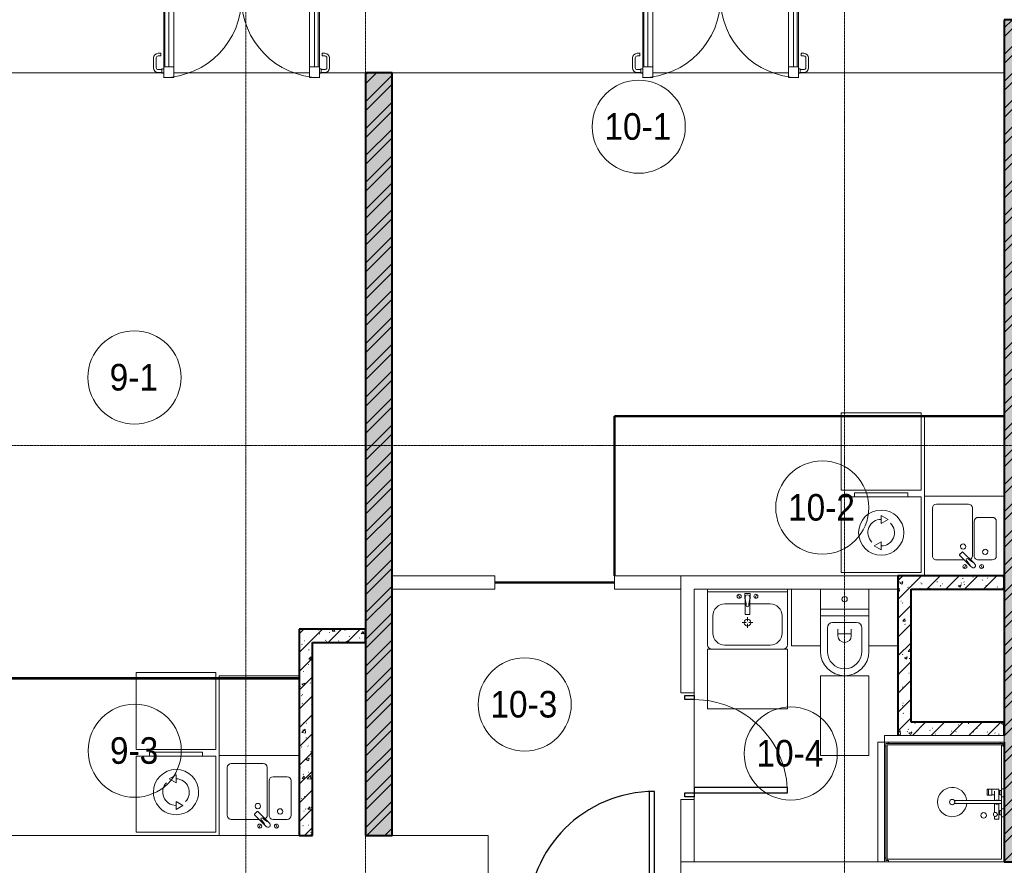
# Model space of a CAD drawing. Header units: millimetres. Extents: x 5617 to 106320, y 7718 to 217672.
# Tile 38 of 44: x 54987 to 62387, y 71045 to 77400. Entities that reach past the tile are written whole.
import ezdxf

# ---------------------------------------------------------------- set-up
doc = ezdxf.new("R2010")
doc.units = ezdxf.units.MM
doc.linetypes.add('ADSK_Линия сетки', pattern=[25, 20, -2.5, 0, -2.5])
doc.linetypes.add('Линия сетки', pattern=[25, 20, -2.5, 0, -2.5])
for name, color, linetype, lineweight in [('Двери', 7, 'Continuous', 18), ('Каркас_Импост', 7, 'Continuous', 30), ('Марки помещений', 7, 'Continuous', 20), ('Мебель', 7, 'Continuous', 18), ('Монтажный зазор', 7, 'Continuous', 30), ('Оси', 7, 'Continuous', 9), ('Панели витража', 7, 'Continuous', 18), ('Панель', 7, 'Continuous', 30), ('Перекрытия', 7, 'Continuous', 18), ('Сантехнические приборы', 7, 'Continuous', 18), ('Стены', 7, 'Continuous', 18), ('Стены разрез', 7, 'Continuous', 40), ('Стены штриховка', 7, 'Continuous', 40), ('Электрооборудование', 7, 'Continuous', 18)]:
    doc.layers.add(name, color=color, linetype=linetype, lineweight=lineweight)
doc.styles.add('Arial_4', font='arial.ttf', dxfattribs={"width": 0.9, "height": 200})
pattern_1 = [(50, (0, 0), (218.62117, -19.1268), [22.86, -251.46]), (355, (0, 0), (-42.2919, 229.2684), [18.288, -201.168]), (100.451, (18.22, -1.6), (176.33107, 210.13963), [19.428, -213.708]), (46.184, (0, 60.96), (325.29495, -50.45164), [34.29, -377.19]), (96.636, (27.1, 56.76), (284.883, 296.9127), [29.142, -320.562]), (351.184, (0, 60.96), (284.8858, 296.9107), [27.432, -301.752]), (21, (30.48, 45.72), (181.93753, -122.71832), [22.86, -251.46]), (326, (30.48, 45.72), (74.1622, 221.0262), [18.288, -201.168]), (71.451, (45.64, 35.5), (256.10035, 98.30526), [19.428, -213.708]), (37.5, (0, 0), (3.70639, 101.465895), [3.353, -195.377, 3.353, -200.863, -201.93]), (37.5, (0, 0), (3.70639, 101.465895), [-402.946, 3.353, -198.577]), (7.5, (0, 0), (80.18358, 120.21653), [3.353, -113.081, 3.353, -190.805, -76.962]), (7.5, (0, 0), (80.18358, 120.21653), [-310.591, 3.353, -73.609]), (327.5, (-67.97, 0), (162.70865, -6.87497), [3.353, -72.847, 3.353, -234.391, -315.468]), (327.5, (-67.97, 0), (162.70865, -6.87497), [-313.944, 3.353, -312.115]), (317.5, (-98.45, 0), (177.75468, 30.51183), [3.353, -95.707, 3.353, -154.534, -224.028]), (317.5, (-98.45, 0), (177.75468, 30.51183), [-256.946, 3.353, -220.675])]
pattern_2 = [(45, (0, 0), (-101.02788, 101.02788), []), (45, (67.35, 0), (-101.02788, 101.02788), [])]
pattern_3 = [(45, (0, 0), (-70.71068, 70.71068), [])]

# ---------------------------------------------------------------- blocks, each defined once
blk = doc.blocks.new('MR_Зона обслуживания - MR_Зона обслуживания-V7-МКСС_K1_L21_67_500_')
at = {"layer": 'Мебель', "color": 254, "lineweight": 9, "true_color": 0xcccccc}
for p, q in [((300, 0), (-300, 0)), ((300, -600), (300, 0)), ((-300, -600), (300, -600))]:
    blk.add_line(p, q, dxfattribs=at)
blk = doc.blocks.new('MR_Зона обслуживания - MR_Зона обслуживания-2560093-МКСС_K1_L21_67_500_')
at = {"layer": 'Мебель', "color": 254, "lineweight": 9, "true_color": 0xcccccc}
for p, q in [((300, 0), (-300, 0)), ((-300, 0), (-300, -580)), ((300, -580), (300, 0)), ((-300, -580), (300, -580))]:
    blk.add_line(p, q, dxfattribs=at)
blk = doc.blocks.new('MR_Зона обслуживания - MR_Зона обслуживания-2560103-МКСС_K1_L21_67_500_')
at = {"layer": 'Мебель', "color": 254, "lineweight": 9, "true_color": 0xcccccc}
for p, q in [((450, 0), (-450, 0)), ((-450, 0), (-450, -50)), ((450, -50), (450, 0)), ((-450, -50), (450, -50))]:
    blk.add_line(p, q, dxfattribs=at)
blk = doc.blocks.new('MR_Зона обслуживания - MR_Зона обслуживания-2560062-МКСС_K1_L21_67_500_')
at = {"layer": 'Мебель', "color": 254, "lineweight": 9, "true_color": 0xcccccc}
for p, q in [((182.5, 0), (-182.5, 0)), ((-182.5, 0), (-182.5, -600)), ((182.5, -600), (182.5, 0)), ((-182.5, -600), (182.5, -600))]:
    blk.add_line(p, q, dxfattribs=at)
blk = doc.blocks.new('MR_Зона обслуживания - MR_Зона обслуживания-V9-МКСС_K1_L21_67_500_')
at = {"layer": 'Мебель', "color": 254, "lineweight": 9, "true_color": 0xcccccc}
for p, q in [((108.75, 0), (-108.75, 0)), ((-108.75, 0), (-108.75, -425)), ((-108.75, -425), (108.75, -425))]:
    blk.add_line(p, q, dxfattribs=at)
blk = doc.blocks.new('MR_Зона обслуживания - MR_Зона обслуживания-V10-МКСС_K1_L21_67_500_')
at = {"layer": 'Мебель', "color": 254, "lineweight": 9, "true_color": 0xcccccc}
for p, q in [((108.75, 0), (-108.75, 0)), ((-108.75, 0), (-108.75, -425)), ((108.75, -425), (108.75, 0)), ((-108.75, -425), (108.75, -425))]:
    blk.add_line(p, q, dxfattribs=at)
blk = doc.blocks.new('MR_Зона обслуживания - MR_Зона обслуживания-2560074-МКСС_K1_L21_67_500_')
at = {"layer": 'Мебель', "color": 254, "lineweight": 9, "true_color": 0xcccccc}
for p, q in [((300, 450), (-300, 450)), ((-300, 450), (-300, 0)), ((300, 0), (300, 450)), ((-300, 0), (300, 0))]:
    blk.add_line(p, q, dxfattribs=at)
blk = doc.blocks.new('MR_Зона обслуживания - MR_Зона обслуживания-2560098-МКСС_K1_L21_67_500_')
at = {"layer": 'Мебель', "color": 254, "lineweight": 9, "true_color": 0xcccccc}
for p, q in [((300, 580), (-300, 580)), ((-300, 580), (-300, 0)), ((300, 0), (300, 580)), ((-300, 0), (300, 0))]:
    blk.add_line(p, q, dxfattribs=at)
blk = doc.blocks.new('A_DOR_Door - Вн_3_Одинарная_800x2100-2943015-МКСС_K1_L21_67_500_')
at = {"layer": 'Двери', "color": 254, "lineweight": 30, "true_color": 0xcccccc}
for p, q in [((-380, 20), (-350, 20)), ((-380, -50), (-380, 20)), ((-350, 20), (-350, -50)), ((350, -50), (350, 20)), ((350, 20), (380, 20)), ((380, 20), (380, -50)), ((-350, -50), (-380, -50)), ((-350, -50), (-350, -750)), ((-310, -50), (-350, -50)), ((-350, -50), (-350, -750)), ((-310, -750), (-310, -50)), ((380, -50), (350, -50)), ((-350, -750), (-310, -750))]:
    blk.add_line(p, q, dxfattribs=at)
at = {"layer": 'Двери', "color": 254, "lineweight": 9, "true_color": 0xe5e5e5}
blk.add_arc((-350, -50), 700, 270, 0, dxfattribs=at)
blk = doc.blocks.new('101_Дверь_Однопольная - _НЧ_Мет_900х2100_Квартира_Л-3607118-МКСС_K1_L21_67_500_')
at = {"layer": 'Каркас_Импост', "color": 254, "true_color": 0xcccccc}
for p, q in [((-475, 125), (-535, 125)), ((-535, 125), (-535, 35)), ((-475, 85), (-475, 125)), ((-465, 85), (-475, 85)), ((-465, 35), (-465, 85)), ((475, 85), (465, 85)), ((465, 85), (465, 35)), ((535, 125), (475, 125)), ((475, 125), (475, 85)), ((535, 35), (535, 125)), ((-535, 35), (-465, 35)), ((465, 35), (535, 35))]:
    blk.add_line(p, q, dxfattribs=at)
at = {"layer": 'Монтажный зазор', "color": 254, "true_color": 0xcccccc}
for p, q in [((-535, 125), (-550, 125)), ((-550, 125), (-550, 35)), ((-535, 35), (-535, 125)), ((550, 125), (535, 125)), ((535, 125), (535, 35)), ((550, 35), (550, 125)), ((-550, 35), (-535, 35)), ((535, 35), (550, 35))]:
    blk.add_line(p, q, dxfattribs=at)
at = {"layer": 'Панель', "color": 254, "true_color": 0xcccccc}
for p, q in [((475, 1075), (435, 1075)), ((435, 1075), (435, 125)), ((475, 125), (475, 1075)), ((435, 125), (475, 125))]:
    blk.add_line(p, q, dxfattribs=at)
blk.add_arc((475, 125), 950, 90, 180, dxfattribs=at)
blk = doc.blocks.new('MR_Мойка - Кухонная мойка-2498983-МКСС_K1_L21_67_500_')
at = {"layer": 'Сантехнические приборы', "color": 253, "true_color": 0xaaaaaa}
for p, q in [((-300, 50), (-300, -550)), ((-300, 50), (-300, -550)), ((300, 50), (-300, 50)), ((300, -550), (300, 50)), ((-104, -70), (-210, -70)), ((-136.7, -6.7), (-122.6, -33.3)), ((-79, -39), (-69.8, -48.2)), ((-69.8, -48.2), (11.4, -129.4)), ((-45.7, -24.2), (-55, -14.9)), ((35.5, -105.4), (-45.7, -24.2)), ((2.7, -6.7), (-11.4, -33.3)), ((210, -70), (0.1, -70)), ((-240, -100), (-240, -360)), ((-74, -360), (-74, -100)), ((-60, -100), (-60, -460)), ((15.7, -129.4), (35.5, -109.6)), ((240, -460), (240, -100)), ((-210, -390), (-104, -390)), ((-30, -490), (210, -490)), ((-300, -550), (300, -550))]:
    blk.add_line(p, q, dxfattribs=at)
for centre, radius, start, end in [((-210, -100), 30, 90, 180), ((-129.7, -20), 15, 360, 180), ((-129.7, -20), 15, 180, 360), ((-104, -100), 30, 360, 90), ((-67, -26.9), 17, 45, 225), ((-171.5, -230.2), 208.5, 46.5946, 60.81769), ((-30, -100), 30, 118.55106, 180), ((136.3, 77.5), 208.5, 209.18231, 223.4054), ((-21.7, -72.3), 9.19, 225, 45), ((-4.3, -20), 15, 360, 180), ((-4.3, -20), 15, 180, 360), ((210, -100), 30, 360, 90), ((-157, -130), 20, 360, 180), ((-157, -130), 20, 180, 360), ((13.5, -127.3), 3, 225, 315), ((13.5, -127.3), 3, 225, 315), ((33.3, -107.5), 3, 315, 45), ((33.3, -107.5), 3, 315, 45), ((10, -170), 20, 360, 180), ((10, -170), 20, 180, 360), ((-210, -360), 30, 180, 270), ((-104, -360), 30, 270, 360), ((-30, -460), 30, 180, 270), ((210, -460), 30, 270, 360)]:
    blk.add_arc(centre, radius, start, end, dxfattribs=at)
blk = doc.blocks.new('MR_Стиральная машина - Стиральная машина_600-2498981-МКСС_K1_L21_67_500_')
at = {"layer": 'Электрооборудование', "color": 253, "true_color": 0xaaaaaa}
for p, q in [((300, 0), (-300, 0)), ((-300, 0), (-300, -570)), ((300, -570), (300, 0)), ((0, -170), (-52, -200)), ((-52, -200), (0, -230)), ((0, -230), (0, -170)), ((0, -370), (0, -430)), ((52, -400), (0, -370)), ((0, -430), (52, -400)), ((-300, -570), (300, -570)), ((-200, -570), (-200, -600)), ((200, -600), (200, -570)), ((-200, -600), (200, -600))]:
    blk.add_line(p, q, dxfattribs=at)
for radius, start, end in [(170, 360, 180), (100, 315, 90), (100, 135, 270), (170, 180, 360)]:
    blk.add_arc((0, -300), radius, start, end, dxfattribs=at)
blk = doc.blocks.new('MR_Душевой поддон - Санузел с душем_900х900-2498930-МКСС_K1_L21_67_500_')
at = {"layer": 'Сантехнические приборы', "color": 253, "true_color": 0xaaaaaa}
for p, q in [((-70, 0), (-100, 0)), ((-100, 0), (-100, -30)), ((-70, -10), (-70, 0)), ((310, 0), (250.2, 0)), ((250.2, 0), (250.2, -20)), ((310, -20), (310, 0)), ((459.8, 0), (400, 0)), ((400, 0), (400, -20)), ((459.8, -20), (459.8, 0)), ((-100, -30), (-100, -870)), ((-100, -30), (-90, -30)), ((-90, -30), (-90, -10)), ((-90, -10), (-70, -10)), ((-80, -10), (-90, -10)), ((-90, -10), (-90, -890)), ((-80, -880), (-80, -10)), ((250.2, -20), (-80, -20)), ((250.2, 0), (-70, 0)), ((250.2, -20), (310, -20)), ((266.7, -42), (253.8, -42)), ((253.8, -42), (253.8, -92.5)), ((296, -20), (264, -20)), ((264, -20), (264, -34)), ((264, -34), (296, -34)), ((293.6, -34), (266.7, -34)), ((266.7, -34), (266.7, -42)), ((338.7, -42), (266.7, -42)), ((266.7, -42), (293.6, -42)), ((266.7, -73.7), (338.7, -73.7)), ((293.6, -42), (293.6, -34)), ((296, -34), (296, -20)), ((296.6, -92.5), (296.6, -73.7)), ((400, 0), (310, 0)), ((338.7, -20), (310, -20)), ((361.3, -20), (338.7, -20)), ((338.7, -20), (338.7, -375.1)), ((400, -20), (361.3, -20)), ((361.3, -375.1), (361.3, -20)), ((479.1, -42), (361.3, -42)), ((361.3, -73.7), (428.7, -73.7)), ((400, -20), (459.8, -20)), ((446, -20), (414, -20)), ((414, -20), (414, -34)), ((414, -34), (446, -34)), ((443.3, -34), (416.4, -34)), ((416.4, -34), (416.4, -42)), ((416.4, -42), (443.3, -42)), ((443.3, -42), (443.3, -34)), ((446, -34), (446, -20)), ((455.7, -73.7), (479.1, -73.7)), ((800, 0), (459.8, 0)), ((780, -20), (459.8, -20)), ((479.1, -73.7), (479.1, -42)), ((780, -880), (780, -20)), ((800, -870), (800, 0)), ((298.9, -92.5), (251.9, -92.5)), ((251.9, -92.5), (251.9, -120)), ((251.9, -120), (298.9, -120)), ((298.9, -120), (251.9, -120)), ((251.9, -120), (251.9, -129.1)), ((251.9, -129.1), (298.9, -129.1)), ((253.8, -92.5), (296.6, -92.5)), ((298.9, -120), (298.9, -92.5)), ((298.9, -129.1), (298.9, -120)), ((-100, -870), (-100, -900)), ((-90, -870), (-100, -870)), ((-90, -890), (-90, -870)), ((790, -880), (-80, -880)), ((800, -870), (790, -870)), ((790, -870), (790, -890)), ((790, -890), (790, -880)), ((800, -900), (800, -870)), ((-100, -900), (-70, -900)), ((-70, -890), (-90, -890)), ((-90, -890), (790, -890)), ((-70, -900), (-70, -890)), ((-70, -900), (770, -900)), ((790, -890), (770, -890)), ((770, -890), (770, -900)), ((770, -900), (800, -900))]:
    blk.add_line(p, q, dxfattribs=at)
for centre, radius, start, end in [((350, -56.1), 15.5, 137.00933, 222.99067), ((350, -56.1), 15.5, 317.00933, 42.99067), ((442.2, -67.2), 15, 334.04828, 205.95172), ((442.2, -67.2), 15, 0, 180), ((442.2, -67.2), 15, 180, 360), ((450, -155.2), 20.9, 0, 180), ((450, -155.2), 20.9, 180, 0), ((350, -391.5), 110, 95.91598, 84.08402), ((350, -391.5), 20, 0, 180), ((350, -391.5), 20, 180, 360), ((350, -391.5), 20, 55.4667, 124.5333)]:
    blk.add_arc(centre, radius, start, end, dxfattribs=at)
blk = doc.blocks.new('MR_Унитаз напольный - Санузел с ванной-2499601-МКСС_K1_L21_67_500_')
at = {"layer": 'Сантехнические приборы', "color": 253, "true_color": 0xaaaaaa}
for p, q in [((-182.5, 200), (-182.5, 50)), ((182.5, 200), (-182.5, 200)), ((182.5, 50), (182.5, 200)), ((-182.5, 50), (182.5, 50)), ((182.5, 50), (-182.5, 50)), ((-182.5, 50), (-182.5, 0)), ((-182.5, 0), (182.5, 0)), ((182.5, 0), (182.5, 50)), ((182.5, 0), (-182.5, 0)), ((-182.5, 0), (-182.5, -267.5)), ((-90, -50), (90, -50)), ((182.5, -267.5), (182.5, 0)), ((-130, -267.5), (-130, -90)), ((-50, -150), (-50, -100)), ((-50, -135), (50, -135)), ((50, -100), (50, -150)), ((130, -90), (130, -267.5))]:
    blk.add_line(p, q, dxfattribs=at)
for centre, radius, start, end in [((0, 125), 20, 0, 180), ((0, 125), 20, 180, 0), ((-90, -90), 40, 90, 180), ((90, -90), 40, 360, 90), ((0, -150), 50, 180, 0), ((0, -267.5), 182.5, 180, 360), ((0, -267.5), 130, 180, 0)]:
    blk.add_arc(centre, radius, start, end, dxfattribs=at)
blk = doc.blocks.new('MR_Тумба-Умывальник с зеркалом - Тумба-умывальник_600-2560072-МКСС_K1_L21_67_500_')
at = {"layer": 'Сантехнические приборы', "color": 253, "true_color": 0xaaaaaa}
for p, q in [((-270, 450), (270, 450)), ((-300, 0), (-300, 420)), ((-170, 420), (170, 420)), ((300, 420), (300, 0)), ((-260, 200), (-260, 330)), ((260, 330), (260, 200)), ((-10, 250), (-40, 250)), ((0, 290), (0, 260)), ((0, 210), (0, 240)), ((40, 250), (10, 250)), ((-17, 73.1), (-17, 187.9)), ((-14, 190.9), (14, 190.9)), ((17, 187.9), (17, 73.1)), ((-17, 110), (-170, 110)), ((170, 110), (17, 110)), ((-300, 20), (300, 20)), ((300, 0), (-300, 0)), ((-69.7, 39.8), (-55.6, 66.3)), ((-20, 73.1), (-17, 73.1)), ((-20, 33.1), (-20, 73.1)), ((20, 33.1), (-20, 33.1)), ((-17, 60), (-17, 73.1)), ((17, 73.1), (17, 60)), ((17, 73.1), (20, 73.1)), ((20, 73.1), (20, 33.1)), ((69.7, 39.8), (55.6, 66.3))]:
    blk.add_line(p, q, dxfattribs=at)
for centre, radius, start, end in [((-270, 420), 30, 90, 180), ((270, 420), 30, 0, 90), ((-170, 330), 90, 90, 180), ((170, 330), 90, 0, 90), ((0, 250), 25, 360, 180), ((0, 250), 25, 180, 360), ((-170, 200), 90, 180, 270), ((-14, 187.9), 3, 90, 180), ((-14, 187.9), 3, 105, 165), ((14, 187.9), 3, 0, 90), ((14, 187.9), 3, 15, 75), ((170, 200), 90, 270, 0), ((-217.6, 129.9), 208.5, 344.18231, 358.4054), ((0, 124.1), 9.19, 0, 180), ((217.6, 129.9), 208.5, 181.5946, 195.81769), ((-62.7, 53.1), 15, 0, 180), ((-62.7, 53.1), 15, 180, 0), ((0, 60), 17, 180, 0), ((62.7, 53.1), 15, 0, 180), ((62.7, 53.1), 15, 180, 0)]:
    blk.add_arc(centre, radius, start, end, dxfattribs=at)
blk = doc.blocks.new('MR_Стиральная машина - Стиральная машина_600-2560097-МКСС_K1_L21_67_500_')
at = {"layer": 'Электрооборудование', "color": 253, "true_color": 0xaaaaaa}
for p, q in [((-200, 600), (200, 600)), ((-200, 570), (-200, 600)), ((200, 600), (200, 570)), ((-300, 570), (300, 570)), ((-300, 0), (-300, 570)), ((300, 570), (300, 0)), ((0, 430), (52, 400)), ((0, 370), (0, 430)), ((52, 400), (0, 370)), ((-52, 200), (0, 230)), ((0, 230), (0, 170)), ((0, 170), (-52, 200)), ((300, 0), (-300, 0))]:
    blk.add_line(p, q, dxfattribs=at)
for radius, start, end in [(170, 0, 180), (100, 90, 225), (100, 270, 45), (170, 180, 0)]:
    blk.add_arc((0, 300), radius, start, end, dxfattribs=at)
blk = doc.blocks.new('135_SLK_K1_AR_rvt-1-МКСС_K1_L21_67_500_')
at = {"layer": 'Стены разрез', "lineweight": 9, "true_color": 0xcccccc}
h = blk.add_hatch(dxfattribs=at)
h.set_pattern_fill('FP_1', color=254, style=0, pattern_type=2)
h.set_pattern_definition(pattern_1)
h.paths.add_polyline_path([(48150, 71070), (48150, 77400), (47950, 77400), (47950, 71070)])
h = blk.add_hatch(dxfattribs=at)
h.set_pattern_fill('FP_2', color=254, style=0, pattern_type=2)
h.set_pattern_definition(pattern_2)
h.paths.add_polyline_path([(48150, 71070), (48150, 77400), (47950, 77400), (47950, 71070)])
h = blk.add_hatch(dxfattribs=at)
h.set_pattern_fill('FP_1', color=254, style=0, pattern_type=2)
h.set_pattern_definition(pattern_1)
h.paths.add_polyline_path([(43350, 71270), (43350, 77000), (43150, 77000), (43150, 71270)])
h = blk.add_hatch(dxfattribs=at)
h.set_pattern_fill('FP_2', color=254, style=0, pattern_type=2)
h.set_pattern_definition(pattern_2)
h.paths.add_polyline_path([(43350, 71270), (43350, 77000), (43150, 77000), (43150, 71270)])
h = blk.add_hatch(dxfattribs=at)
h.set_pattern_fill('FP_1', color=254, style=0, pattern_type=2)
h.set_pattern_definition(pattern_1)
h.paths.add_polyline_path([(47250, 73120), (47950, 73120), (47950, 73220), (47150, 73220), (47150, 73120)])
h = blk.add_hatch(dxfattribs=at)
h.set_pattern_fill('FP_3', color=254, style=0, pattern_type=2)
h.set_pattern_definition(pattern_3)
h.paths.add_polyline_path([(47250, 73120), (47950, 73120), (47950, 73220), (47150, 73220), (47150, 73120)])
h = blk.add_hatch(dxfattribs=at)
h.set_pattern_fill('FP_1', color=254, style=0, pattern_type=2)
h.set_pattern_definition(pattern_1)
h.paths.add_polyline_path([(47250, 72120), (47250, 73120), (47150, 73120), (47150, 72120)])
h = blk.add_hatch(dxfattribs=at)
h.set_pattern_fill('FP_3', color=254, style=0, pattern_type=2)
h.set_pattern_definition(pattern_3)
h.paths.add_polyline_path([(47250, 72120), (47250, 73120), (47150, 73120), (47150, 72120)])
h = blk.add_hatch(dxfattribs=at)
h.set_pattern_fill('FP_1', color=254, style=0, pattern_type=2)
h.set_pattern_definition(pattern_1)
h.paths.add_polyline_path([(43150, 72720), (43150, 72820), (42650, 72820), (42650, 72720), (42773.2, 72720)])
h = blk.add_hatch(dxfattribs=at)
h.set_pattern_fill('FP_3', color=254, style=0, pattern_type=2)
h.set_pattern_definition(pattern_3)
h.paths.add_polyline_path([(43150, 72720), (43150, 72820), (42650, 72820), (42650, 72720), (42773.2, 72720)])
h = blk.add_hatch(dxfattribs=at)
h.set_pattern_fill('FP_1', color=254, style=0, pattern_type=2)
h.set_pattern_definition(pattern_1)
h.paths.add_polyline_path([(42750, 71270), (42750, 72720), (42650, 72720), (42650, 71270)])
h = blk.add_hatch(dxfattribs=at)
h.set_pattern_fill('FP_3', color=254, style=0, pattern_type=2)
h.set_pattern_definition(pattern_3)
h.paths.add_polyline_path([(42750, 71270), (42750, 72720), (42650, 72720), (42650, 71270)])
h = blk.add_hatch(dxfattribs=at)
h.set_pattern_fill('FP_1', color=254, style=0, pattern_type=2)
h.set_pattern_definition(pattern_1)
h.paths.add_polyline_path([(47950, 72020), (47950, 72120), (47150, 72120), (47150, 72020), (47584.6, 72020)])
h = blk.add_hatch(dxfattribs=at)
h.set_pattern_fill('FP_3', color=254, style=0, pattern_type=2)
h.set_pattern_definition(pattern_3)
h.paths.add_polyline_path([(47950, 72020), (47950, 72120), (47150, 72120), (47150, 72020), (47584.6, 72020)])
at = {"layer": 'Перекрытия', "color": 254, "true_color": 0xcccccc}
for p, q in [((41632.5, 77000), (39450, 77000)), ((42727, 77000), (41708, 77000)), ((43150, 77000), (42802.5, 77000)), ((45232.5, 77000), (43350, 77000)), ((46327, 77000), (45308, 77000)), ((47950, 77000), (46402.5, 77000)), ((45620, 72340), (45620, 72320)), ((45620, 72320), (45620, 72340)), ((45620, 72290), (45620, 71630)), ((45620, 71630), (45620, 72290)), ((45620, 71560), (45620, 71540)), ((45620, 71540), (45620, 71560)), ((40250, 71270), (42650, 71270)), ((43350, 71270), (44070, 71270)), ((44070, 71270), (44070, 70650)), ((45520, 70650), (45520, 71070)), ((45620, 71070), (46400, 71070)), ((46400, 71070), (46870, 71070)), ((46870, 71070), (47000, 71070)), ((47050, 71070), (47950, 71070))]:
    blk.add_line(p, q, dxfattribs=at)
at = {"layer": 'Стены', "color": 254, "true_color": 0xcccccc}
for p, q in [((43350, 73220), (44120, 73220)), ((44120, 73120), (44120, 73220)), ((45020, 73220), (45520, 73220)), ((45020, 73120), (45020, 73220)), ((45520, 73220), (47150, 73220)), ((45520, 73220), (45520, 73120)), ((45520, 73120), (45520, 73220)), ((44120, 73120), (43350, 73120)), ((45520, 73120), (45020, 73120)), ((45520, 72340), (45520, 73120)), ((46350, 73120), (45620, 73120)), ((45620, 73120), (45620, 72340)), ((46932.5, 73120), (46567.5, 73120)), ((45520, 72340), (45620, 72340)), ((45520, 71070), (45520, 71540)), ((45620, 71540), (45520, 71540)), ((45620, 71540), (45620, 71070)), ((45520, 71070), (45620, 71070))]:
    blk.add_line(p, q, dxfattribs=at)
at = {"layer": 'Стены разрез', "color": 254, "true_color": 0xcccccc}
for p, q in [((47950, 77400), (47950, 74420.4)), ((48150, 77400), (47950, 77400)), ((43150, 77000), (43150, 71270)), ((43350, 77000), (43150, 77000)), ((43350, 71270), (43350, 77000)), ((47950, 74420.4), (45019.6, 74420.4)), ((45019.6, 74420.4), (45019.6, 74419.6)), ((45019.6, 74419.6), (45019.6, 73220)), ((45020.4, 74419.6), (47950, 74419.6)), ((45020.4, 73220), (45020.4, 74419.6)), ((47950, 74419.6), (47950, 72020)), ((45019.6, 73220), (45020.4, 73220)), ((47950, 73220), (47150, 73220)), ((47150, 73220), (47150, 73120)), ((47950, 73120), (47950, 73220)), ((45020, 73170.4), (44120, 73170.4)), ((44120, 73170.4), (44120, 73169.6)), ((44120, 73169.6), (45020, 73169.6)), ((45020, 73169.6), (45020, 73170.4)), ((47150, 73120), (47150, 72120)), ((47250, 73120), (47950, 73120)), ((47250, 72120), (47250, 73120)), ((43150, 72820), (42650, 72820)), ((42650, 72820), (42650, 72720)), ((43150, 72720), (43150, 72820)), ((42650, 72720), (42650, 72450.4)), ((42750, 72720), (43150, 72720)), ((42750, 71270), (42750, 72720)), ((39449.6, 72449.6), (42650, 72449.6)), ((42650, 72450.4), (39450.4, 72450.4)), ((42650, 72449.6), (42650, 71270)), ((47150, 72120), (47150, 72020)), ((47950, 72120), (47250, 72120)), ((47950, 72020), (47950, 72120)), ((47950, 71970), (47950, 71070)), ((42650, 71270), (42750, 71270)), ((43150, 71270), (43350, 71270)), ((47950, 71070), (48150, 71070))]:
    blk.add_line(p, q, dxfattribs=at)
at = {"layer": 'Стены штриховка', "color": 254, "true_color": 0xcccccc}
for p, q in [((47950, 74419.6), (47950, 74420.4)), ((42650, 72449.6), (42650, 72450.4))]:
    blk.add_line(p, q, dxfattribs=at)
at = {"layer": 'Двери', "color": 254, "lineweight": 18, "true_color": 0xcccccc, "rotation": 89.99999999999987}
blk.add_blockref('A_DOR_Door - Вн_3_Одинарная_800x2100-2943015-МКСС_K1_L21_67_500_', (45570, 71940), dxfattribs=at)
at = {"layer": 'Двери', "color": 254, "lineweight": 18, "true_color": 0xcccccc}
blk.add_blockref('101_Дверь_Однопольная - _НЧ_Мет_900х2100_Квартира_Л-3607118-МКСС_K1_L21_67_500_', (44845, 70525), dxfattribs=at)
at = {"layer": 'Мебель', "color": 254, "lineweight": 18, "true_color": 0xcccccc}
for name, p in [('MR_Зона обслуживания - MR_Зона обслуживания-2560098-МКСС_K1_L21_67_500_', (47025, 73865)), ('MR_Зона обслуживания - MR_Зона обслуживания-V10-МКСС_K1_L21_67_500_', (46458.7, 73120)), ('MR_Зона обслуживания - MR_Зона обслуживания-V9-МКСС_K1_L21_67_500_', (47041.2, 73120)), ('MR_Зона обслуживания - MR_Зона обслуживания-2560062-МКСС_K1_L21_67_500_', (46750, 72470))]:
    blk.add_blockref(name, p, dxfattribs=at)
for name, p, rotation in [('MR_Зона обслуживания - MR_Зона обслуживания-V7-МКСС_K1_L21_67_500_', (47650, 73820), 180), ('MR_Зона обслуживания - MR_Зона обслуживания-2560074-МКСС_K1_L21_67_500_', (46020, 72670), 180), ('MR_Зона обслуживания - MR_Зона обслуживания-2560093-МКСС_K1_L21_67_500_', (41725, 71915), 180), ('MR_Зона обслуживания - MR_Зона обслуживания-V7-МКСС_K1_L21_67_500_', (42350, 71870), 180), ('MR_Зона обслуживания - MR_Зона обслуживания-2560103-МКСС_K1_L21_67_500_', (47500, 71970), 180), ('MR_Зона обслуживания - MR_Зона обслуживания-2560103-МКСС_K1_L21_67_500_', (47050, 71520), 270.0000000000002)]:
    blk.add_blockref(name, p, dxfattribs=dict(at, rotation=rotation))
at = {"layer": 'Сантехнические приборы', "color": 253, "lineweight": 18, "true_color": 0xaaaaaa}
for name, p, rotation in [('MR_Мойка - Кухонная мойка-2498983-МКСС_K1_L21_67_500_', (47650, 73270), 180), ('MR_Тумба-Умывальник с зеркалом - Тумба-умывальник_600-2560072-МКСС_K1_L21_67_500_', (46020, 73120), 180), ('MR_Душевой поддон - Санузел с душем_900х900-2498930-МКСС_K1_L21_67_500_', (47950, 71870), 270.0000000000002), ('MR_Мойка - Кухонная мойка-2498983-МКСС_K1_L21_67_500_', (42350, 71320), 180)]:
    blk.add_blockref(name, p, dxfattribs=dict(at, rotation=rotation))
blk.add_blockref('MR_Унитаз напольный - Санузел с ванной-2499601-МКСС_K1_L21_67_500_', (46750, 72920), dxfattribs=at)
at = {"layer": 'Электрооборудование', "color": 253, "lineweight": 18, "true_color": 0xaaaaaa}
blk.add_blockref('MR_Стиральная машина - Стиральная машина_600-2560097-МКСС_K1_L21_67_500_', (47025, 73245), dxfattribs=at)
at = {"layer": 'Электрооборудование', "color": 253, "lineweight": 18, "true_color": 0xaaaaaa, "rotation": 180}
blk.add_blockref('MR_Стиральная машина - Стиральная машина_600-2498981-МКСС_K1_L21_67_500_', (41725, 71295), dxfattribs=at)
blk = doc.blocks.new('A_PAN_ALU_Door_Double - EXT_1_Double_EQ-7069135-МКСС_K1_L21_67_500_')
at = {"layer": 'Двери', "color": 254, "lineweight": 5, "true_color": 0xcccccc}
for p, q in [((-585, -169.2), (-585, -603.6)), ((-575.9, -169.2), (-547.2, -169.2)), ((-575.9, -169.2), (-575.9, -603.6)), ((-547.2, -603.6), (-547.2, -169.2)), ((-509.5, -603.6), (-509.5, -169.2)), ((509.5, -603.6), (509.5, -169.2)), ((547.2, -603.6), (547.2, -169.2)), ((575.9, -169.2), (547.2, -169.2)), ((575.9, -169.2), (575.9, -603.6)), ((585, -169.2), (585, -603.6)), ((-575.9, -603.6), (-547.2, -603.6)), ((575.9, -603.6), (547.2, -603.6))]:
    blk.add_line(p, q, dxfattribs=at)
at = {"layer": 'Двери', "color": 254, "lineweight": 5, "true_color": 0xe5e5e5}
for p, q in [((-626.4, -502.8), (-606.4, -502.8)), ((-606.4, -502.8), (-606.4, -522.8)), ((626.3, -502.8), (606.4, -502.8)), ((606.4, -502.8), (606.4, -522.8)), ((-661.4, -611.9), (-661.4, -537.8)), ((-641.4, -537.8), (-641.4, -610)), ((-606.4, -522.8), (-626.4, -522.8)), ((606.4, -522.8), (626.3, -522.8)), ((641.4, -537.8), (641.4, -610)), ((661.4, -611.9), (661.4, -537.8)), ((-598.9, -647.9), (-627.7, -646.9)), ((-625.8, -625), (-598.9, -624)), ((-598.9, -649.8), (-598.9, -622.2)), ((-596.4, -619.8), (-584.9, -619.8)), ((-584.9, -652.3), (-596.4, -652.3)), ((596.4, -619.8), (584.9, -619.8)), ((584.9, -652.3), (596.4, -652.3)), ((598.9, -649.8), (598.9, -622.2)), ((625.8, -625), (598.9, -624)), ((598.9, -647.9), (627.7, -646.9))]:
    blk.add_line(p, q, dxfattribs=at)
for centre, radius, start, end in [((-597.5, -87.6), 597.5, 270.93769, 0.70325), ((597.5, -87.6), 597.5, 179.29675, 269.06231), ((-626.4, -537.8), 35, 90, 180), ((626.3, -537.8), 35, 0, 90), ((-626.4, -537.8), 15, 90, 180), ((626.3, -537.8), 15, 0, 90), ((-626.4, -611.9), 35, 180, 267.80551), ((-626.4, -610), 15, 180, 272.19444), ((-596.4, -622.2), 2.5, 90, 179.99999), ((-596.4, -649.8), 2.5, 179.99999, 270), ((596.4, -622.2), 2.5, 0.00001, 90), ((596.4, -649.8), 2.5, 270, 0.00001), ((626.3, -610), 15, 267.80556, 0), ((626.3, -611.9), 35, 272.19449, 0)]:
    blk.add_arc(centre, radius, start, end, dxfattribs=at)
at = {"layer": 'Каркас_Импост', "color": 254, "lineweight": 5, "true_color": 0xcccccc}
for p, q in [((-509.5, -90.6), (-585, -90.6)), ((-585, -90.6), (-585, -169.2)), ((-509.5, -169.2), (-509.5, -90.6)), ((509.5, -90.6), (585, -90.6)), ((509.5, -169.2), (509.5, -90.6)), ((585, -90.6), (585, -169.2)), ((-585, -169.2), (-509.5, -169.2)), ((585, -169.2), (509.5, -169.2)), ((-509.5, -603.6), (-585, -603.6)), ((-585, -603.6), (-585, -685.1)), ((-509.5, -685.1), (-509.5, -603.6)), ((509.5, -603.6), (585, -603.6)), ((509.5, -685.1), (509.5, -603.6)), ((585, -603.6), (585, -685.1)), ((-585, -685.1), (-509.5, -685.1)), ((585, -685.1), (509.5, -685.1))]:
    blk.add_line(p, q, dxfattribs=at)
at = {"layer": 'Панели витража', "color": 254, "lineweight": 5, "true_color": 0xcccccc}
for p, q in [((-652.5, 0.5), (-597.5, 0.5)), ((-652.5, -75), (-652.5, 0.5)), ((-597.5, 0.5), (-597.5, -75)), ((597.5, -75), (597.5, 0)), ((597.5, 0), (652.5, 0)), ((652.5, 0), (652.5, -75)), ((-597.5, -75), (-652.5, -75)), ((652.5, -75), (597.5, -75))]:
    blk.add_line(p, q, dxfattribs=at)
blk = doc.blocks.new('135_SLK_K1_AR_FCD_rvt-1-МКСС_K1_L21_67_500_')
at = {"layer": 'Панели витража', "color": 254, "lineweight": 5, "true_color": 0xcccccc}
for p in [(42217.5, 77650), (45817.5, 77650)]:
    blk.add_blockref('A_PAN_ALU_Door_Double - EXT_1_Double_EQ-7069135-МКСС_K1_L21_67_500_', p, dxfattribs=at)
blk = doc.blocks.new('050_Марка_Помещение - Номер-620969-МКСС_K1_L21_67_500_')
at = {"layer": 'Марки помещений'}
blk.add_circle((0, 0), 3.5, dxfattribs=at)

msp = doc.modelspace()

# ---------------------------------------------------------------- linework, layer by layer
at = {"layer": 'Оси', "linetype": 'Линия сетки'}
for p, q in [((56687.3, 54703.8), (56687.3, 80999.9)), ((57587.3, 54703.8), (57587.3, 80999.9)), ((61187.3, 54703.8), (61187.3, 80999.9))]:
    msp.add_line(p, q, dxfattribs=at)
at = {"layer": 'Оси', "linetype": 'ADSK_Линия сетки'}
msp.add_line((74890.6, 74200), (25783.4, 74200), dxfattribs=at)

# ---------------------------------------------------------------- block references
at = {"lineweight": 5}
for name in ['135_SLK_K1_AR_FCD_rvt-1-МКСС_K1_L21_67_500_', '135_SLK_K1_AR_rvt-1-МКСС_K1_L21_67_500_']:
    msp.add_blockref(name, (14437.3, 0), dxfattribs=at)
at = {"layer": 'Марки помещений', "xscale": 99.99999999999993, "yscale": 99.99999999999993, "zscale": 99.99999999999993}
for p in [(59639.7, 76595.9), (55849.8, 74711.4), (61019.5, 73733.5), (58782.7, 72254), (55852, 71906), (60782.3, 71885.3)]:
    msp.add_blockref('050_Марка_Помещение - Номер-620969-МКСС_K1_L21_67_500_', p, dxfattribs=at)

# ---------------------------------------------------------------- texts
at = {"layer": 'Марки помещений', "lineweight": 9, "char_height": 200, "attachment_point": 1, "style": 'Arial_4'}
for s, insert, width in [('10-1', (59381.6, 76697.6), 620.506), ('9-1', (55663.3, 74813.2), 447.342), ('10-2', (60761.5, 73835.2), 620.506), ('10-3', (58524.6, 72355.7), 620.506), ('9-3', (55665.5, 72007.7), 447.342), ('10-4', (60524.3, 71987), 620.506)]:
    msp.add_mtext(s, dxfattribs=dict(at, insert=insert, width=width))

doc.saveas('drawing.dxf')
